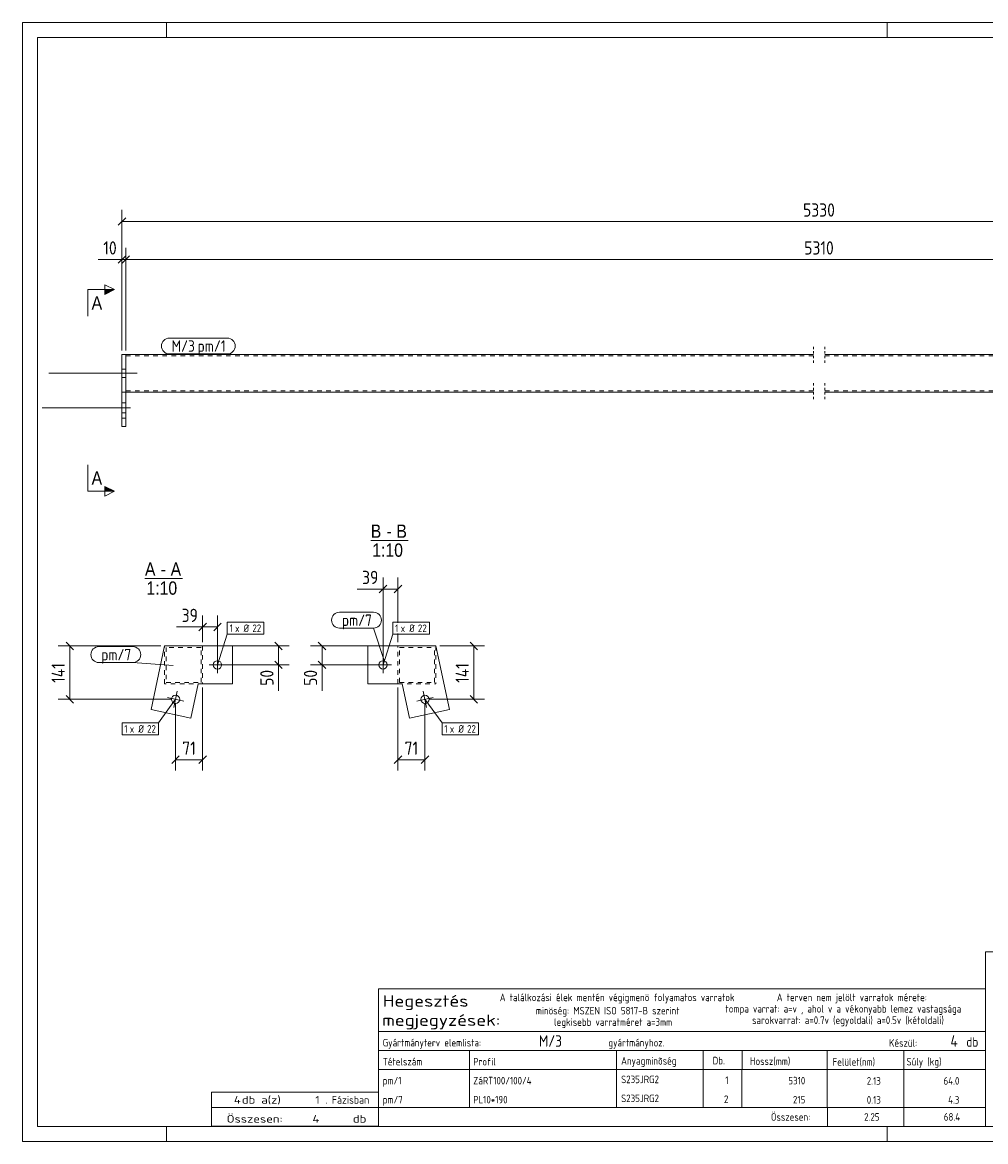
# Model space of a CAD drawing. Header units: millimetres. Extents: x 1 to 419, y 1 to 296.
# Tile 1 of 2: x 1 to 255, y 1 to 296. Entities that reach past the tile are written whole.
import ezdxf

# ---------------------------------------------------------------- set-up
doc = ezdxf.new("R2010")
doc.units = ezdxf.units.MM
doc.header["$LTSCALE"] = 0.6
for name, pattern in [('XKITLINE00', [0]), ('XKITLINE01', [4, 1, -1, 1, -1]), ('XKITLINE02', [4, 2, -2])]:
    doc.linetypes.add(name, pattern=pattern)
for name, color, linetype, lineweight in [('Bolt', 7, 'Continuous', 0), ('BoltMark', 3, 'Continuous', 0), ('DrawingSheet', 5, 'Continuous', 0), ('OtherObjectType', 1, 'Continuous', 0), ('Part', 2, 'Continuous', 0), ('PartMark', 3, 'Continuous', 0), ('Section', 6, 'Continuous', 0), ('Z-DIMENSIONS', 1, 'Continuous', 0)]:
    doc.layers.add(name, color=color, linetype=linetype, lineweight=lineweight)
doc.styles.add('ARIAL', font='ARIAL.TTF')
doc.styles.add('ISOCPEUR', font='ISOCPEUR.TTF')

msp = doc.modelspace()

# ---------------------------------------------------------------- hatches: boundary and pattern name
at = {"layer": 'Section'}
for points in [[(22.75, 225.57), (25.25, 225.57), (22.75, 224.32)], [(22.75, 173.65), (25.25, 172.4), (22.75, 172.4)]]:
    msp.add_hatch(color=6, dxfattribs=at).paths.add_polyline_path(points, flags=17)

# ---------------------------------------------------------------- linework, layer by layer
at = {"layer": 'Bolt', "color": 3, "linetype": 'XKITLINE00', "lineweight": 0}
for p, q in [((27.25, 204.6), (28.25, 204.6)), ((8, 203.5), (31.25, 203.5)), ((27.25, 202.4), (28.25, 202.4)), ((28.25, 195.73), (27.25, 195.73)), ((29.5, 194.42), (6.25, 194.42)), ((28.25, 193.12), (27.25, 193.12)), ((52.43, 124.45), (52.43, 128.85)), ((96.07, 124.45), (96.07, 128.85)), ((50.23, 126.65), (54.63, 126.65)), ((98.27, 126.65), (93.87, 126.65)), ((43.53, 117.12), (39.23, 118.03)), ((41.84, 119.73), (40.93, 115.42)), ((104.97, 117.12), (109.27, 118.03)), ((106.66, 119.73), (107.57, 115.42))]:
    msp.add_line(p, q, dxfattribs=at)
for centre in [(52.43, 126.65), (96.07, 126.65), (41.38, 117.58), (107.12, 117.58)]:
    msp.add_circle(centre, 1.1, dxfattribs=at)
at = {"layer": 'BoltMark', "color": 7, "linetype": 'XKITLINE00', "lineweight": 0}
for p, q in [((55.02, 137.91), (64.63, 137.91)), ((55.02, 134.71), (55.02, 137.91)), ((64.63, 134.71), (64.63, 137.91)), ((98.66, 137.91), (108.28, 137.91)), ((98.66, 134.71), (98.66, 137.91)), ((108.28, 134.71), (108.28, 137.91)), ((52.43, 126.65), (55.02, 134.71)), ((55.02, 134.71), (64.63, 134.71)), ((96.07, 126.65), (98.66, 134.71)), ((98.66, 134.71), (108.28, 134.71)), ((41.38, 117.58), (36.88, 111.38)), ((107.12, 117.58), (111.62, 111.38)), ((27.26, 111.38), (36.88, 111.38)), ((27.26, 108.18), (27.26, 111.38)), ((36.88, 108.18), (36.88, 111.38)), ((111.62, 111.38), (121.24, 111.38)), ((111.62, 108.18), (111.62, 111.38)), ((121.24, 108.18), (121.24, 111.38)), ((27.26, 108.18), (36.88, 108.18)), ((111.62, 108.18), (121.24, 108.18))]:
    msp.add_line(p, q, dxfattribs=at)
at = {"layer": 'DrawingSheet', "color": 2, "linetype": 'XKITLINE00', "lineweight": 0}
for p, q in [((419, 296), (1, 296)), ((1, 296), (1, 1)), ((39, 292), (39, 296)), ((229, 292), (229, 296)), ((39, 1), (39, 5)), ((229, 1), (229, 5)), ((1, 1), (419, 1))]:
    msp.add_line(p, q, dxfattribs=at)
at = {"layer": 'DrawingSheet', "color": 3, "linetype": 'XKITLINE00', "lineweight": 0}
for p, q in [((415, 292), (5, 292)), ((5, 292), (5, 5)), ((5, 5), (415, 5))]:
    msp.add_line(p, q, dxfattribs=at)
at = {"layer": 'OtherObjectType', "color": 6, "linetype": 'XKITLINE00', "lineweight": 0}
for p, q in [((92.83, 159.4), (102.71, 159.4)), ((33.31, 149.4), (43.19, 149.4))]:
    msp.add_line(p, q, dxfattribs=at)
at = {"layer": 'OtherObjectType', "color": 7, "linetype": 'XKITLINE00', "lineweight": 0}
for p, q in [((254.84, 51.05), (254.84, 6.75)), ((254.84, 51.05), (415, 51.05)), ((94.84, 30.01), (94.84, 41.26)), ((94.84, 41.26), (254.84, 41.26)), ((254.84, 41.26), (254.84, 30.01)), ((94.84, 30.01), (254.84, 30.01)), ((94.84, 30.01), (254.84, 30.01)), ((94.84, 30.01), (94.84, 25.01)), ((254.84, 30.01), (254.84, 25.01)), ((94.84, 25.01), (254.84, 25.01)), ((94.84, 25.01), (94.84, 20.01)), ((118.84, 25.01), (118.84, 20.01)), ((157.61, 20.01), (157.61, 25.01)), ((180.5, 25.01), (180.5, 20.01)), ((190.7, 25), (190.7, 20.13)), ((213.15, 25.01), (213.15, 20.01)), ((233.33, 25.01), (233.33, 20.01)), ((254.84, 25.01), (254.84, 20.01)), ((94.84, 20.01), (254.84, 20.01)), ((94.84, 20.01), (94.84, 15.01)), ((118.84, 20.01), (118.84, 15.01)), ((157.61, 15.01), (157.61, 20.01)), ((180.5, 20.01), (180.5, 15.01)), ((190.67, 20), (190.67, 15)), ((213.18, 20.01), (213.18, 15.01)), ((233.33, 20.01), (233.33, 15.01)), ((254.84, 20.01), (254.84, 15.01)), ((94.84, 15), (94.84, 10)), ((118.84, 15), (118.84, 10)), ((157.61, 10), (157.61, 15)), ((180.5, 15), (180.5, 10)), ((190.67, 15), (190.67, 10)), ((213.18, 15), (213.18, 10)), ((233.33, 15), (233.33, 10)), ((254.84, 15), (254.84, 10)), ((50.84, 10), (50.84, 14)), ((50.84, 14), (94.84, 14)), ((94.84, 10), (94.84, 14)), ((50.84, 10), (94.84, 10)), ((50.85, 5.02), (50.84, 9.99)), ((50.84, 9.98), (94.74, 9.98)), ((94.84, 10), (254.84, 10)), ((94.84, 10), (94.84, 5)), ((213.19, 10), (213.19, 5)), ((233.31, 10), (233.31, 5)), ((254.84, 10), (254.84, 5)), ((50.89, 5.03), (94.79, 5.03)), ((94.84, 5), (254.84, 5))]:
    msp.add_line(p, q, dxfattribs=at)
at = {"layer": 'Part', "color": 2, "linetype": 'XKITLINE01', "lineweight": 0}
for p, q in [((209.5, 210.5), (209.5, 206.1)), ((212.5, 210.5), (212.5, 206.1)), ((209.5, 200.9), (209.5, 196.5)), ((212.5, 200.9), (212.5, 196.5))]:
    msp.add_line(p, q, dxfattribs=at)
at = {"layer": 'Part', "color": 2, "linetype": 'XKITLINE00', "lineweight": 0}
for p, q in [((27.25, 198.5), (27.25, 208.5)), ((27.25, 208.5), (27.25, 208.5)), ((27.25, 208.5), (28.25, 208.5)), ((209.5, 208.5), (28.25, 208.5)), ((28.25, 208.5), (28.25, 198.5)), ((28.25, 208.5), (28.25, 208.5)), ((393.75, 208.5), (212.5, 208.5)), ((27.25, 189.47), (27.25, 198.5)), ((28.25, 198.5), (27.25, 198.5)), ((28.25, 198.5), (209.5, 198.5)), ((28.25, 189.47), (28.25, 198.5)), ((212.5, 198.5), (393.75, 198.5)), ((27.25, 189.47), (28.25, 189.47)), ((38.5, 131.65), (34.93, 114.86)), ((56.43, 131.65), (38.5, 131.65)), ((56.43, 121.65), (56.43, 131.65)), ((92.07, 121.65), (92.07, 131.65)), ((92.07, 131.65), (110, 131.65)), ((113.57, 114.86), (110, 131.65)), ((45.44, 112.62), (47.36, 121.65)), ((47.36, 121.65), (56.43, 121.65)), ((101.14, 121.65), (92.07, 121.65)), ((103.06, 112.62), (101.14, 121.65)), ((34.93, 114.86), (45.44, 112.62)), ((113.57, 114.86), (103.06, 112.62))]:
    msp.add_line(p, q, dxfattribs=at)
at = {"layer": 'Part', "color": 7, "linetype": 'XKITLINE02', "lineweight": 0}
for p, q in [((27.25, 208.5), (27.25, 191.7)), ((27.25, 208.5), (28.25, 208.5)), ((28.25, 198.5), (28.25, 208.5)), ((28.25, 198.5), (28.25, 208.5)), ((28.25, 191.7), (28.25, 208.5)), ((209.5, 208.1), (28.25, 208.1)), ((393.75, 208.1), (212.5, 208.1)), ((27.25, 198.5), (28.25, 198.5)), ((209.5, 198.9), (28.25, 198.9)), ((393.75, 198.9), (212.5, 198.9)), ((27.25, 191.7), (27.25, 189.47)), ((27.25, 191.7), (28.25, 191.7)), ((28.25, 189.47), (28.25, 191.7)), ((38.5, 121.65), (38.5, 131.65)), ((38.5, 131.65), (48.5, 131.65)), ((48.1, 131.25), (38.9, 131.25)), ((38.9, 131.25), (38.9, 122.05)), ((48.1, 122.05), (48.1, 131.25)), ((48.5, 131.65), (48.5, 121.65)), ((100, 131.65), (110, 131.65)), ((100, 121.65), (100, 131.65)), ((100.4, 131.25), (109.6, 131.25)), ((100.4, 122.05), (100.4, 131.25)), ((109.6, 122.05), (109.6, 131.25)), ((109.6, 131.25), (109.6, 131.25)), ((110, 131.65), (110, 121.65)), ((48.5, 121.65), (38.5, 121.65)), ((38.9, 122.05), (48.1, 122.05)), ((100, 121.65), (110, 121.65)), ((100.4, 122.05), (109.6, 122.05))]:
    msp.add_line(p, q, dxfattribs=at)
at = {"layer": 'PartMark', "color": 7, "linetype": 'XKITLINE00', "lineweight": 0}
for p, q in [((39.75, 212.8), (55, 212.8)), ((39.75, 208.6), (55, 208.6)), ((84.62, 140.54), (93.55, 140.54)), ((84.62, 136.34), (93.55, 136.34)), ((96.4, 127.82), (93.55, 136.34)), ((21.18, 131.46), (30.11, 131.46)), ((21.18, 127.26), (30.11, 127.26)), ((40.74, 126.51), (30.11, 127.26))]:
    msp.add_line(p, q, dxfattribs=at)
for centre, start, end in [((39.75, 210.7), 90, 270), ((55, 210.7), 270, 90), ((84.62, 138.44), 90, 270), ((93.55, 138.44), 270, 90), ((21.18, 129.36), 90, 270), ((30.11, 129.36), 270, 90)]:
    msp.add_arc(centre, 2.1, start, end, dxfattribs=at)
at = {"layer": 'Section', "color": 6, "linetype": 'XKITLINE00', "lineweight": 0}
for p, q in [((18.25, 225.57), (18.25, 218.57)), ((18.25, 225.57), (25.25, 225.57)), ((22.75, 224.32), (22.75, 226.82)), ((22.75, 226.82), (25.25, 225.57)), ((25.25, 225.57), (22.75, 224.32)), ((18.25, 172.4), (18.25, 179.4)), ((18.25, 172.4), (25.25, 172.4)), ((25.25, 172.4), (22.75, 173.65)), ((22.75, 173.65), (22.75, 171.15)), ((25.25, 172.4), (22.75, 171.15))]:
    msp.add_line(p, q, dxfattribs=at)
at = {"layer": 'Z-DIMENSIONS', "color": 7, "linetype": 'XKITLINE00', "lineweight": 0}
for p, q in [((27.25, 209.5), (27.25, 246.55)), ((28.24, 244.49), (26.26, 242.51)), ((27.25, 243.5), (394.75, 243.5)), ((27.25, 209.5), (27.25, 236.55)), ((28.25, 209.5), (28.25, 236.55)), ((28.25, 209.5), (28.25, 236.55)), ((27.25, 233.5), (21.02, 233.5)), ((27.25, 233.5), (21.02, 233.5)), ((28.24, 234.49), (26.26, 232.51)), ((27.25, 233.5), (28.25, 233.5)), ((29.24, 234.49), (27.26, 232.51)), ((29.24, 234.49), (27.26, 232.51)), ((28.25, 233.5), (393.75, 233.5)), ((97.06, 147.64), (95.08, 145.66)), ((96.07, 127.65), (96.07, 149.7)), ((100.99, 147.64), (99.01, 145.66)), ((100, 137.71), (100, 149.7)), ((96.07, 146.65), (89.24, 146.65)), ((96.07, 146.65), (89.24, 146.65)), ((96.07, 146.65), (100, 146.65)), ((48.5, 132.65), (48.5, 139.7)), ((52.43, 127.65), (52.43, 139.7)), ((48.5, 136.65), (41.66, 136.65)), ((48.5, 136.65), (41.66, 136.65)), ((49.49, 137.64), (47.51, 135.66)), ((48.5, 136.65), (52.43, 136.65)), ((53.42, 137.64), (51.44, 135.66)), ((100, 132.65), (100, 134.91)), ((37.5, 131.65), (10.45, 131.65)), ((12.51, 132.64), (14.49, 130.66)), ((13.5, 117.58), (13.5, 131.65)), ((49.5, 131.65), (71.3, 131.65)), ((67.51, 132.64), (69.49, 130.66)), ((68.5, 126.65), (68.5, 131.65)), ((99, 131.65), (76.95, 131.65)), ((79.01, 132.64), (80.99, 130.66)), ((80, 126.65), (80, 131.65)), ((111, 131.65), (122.8, 131.65)), ((119.01, 132.64), (120.99, 130.66)), ((120, 117.58), (120, 131.65)), ((67.51, 127.64), (69.49, 125.66)), ((79.01, 127.64), (80.99, 125.66)), ((53.43, 126.65), (71.3, 126.65)), ((68.5, 126.65), (68.5, 119.82)), ((68.5, 126.65), (68.5, 119.82)), ((95.07, 126.65), (76.95, 126.65)), ((80, 126.65), (80, 119.82)), ((80, 126.65), (80, 119.82)), ((12.51, 118.57), (14.49, 116.59)), ((48.5, 120.65), (48.5, 98.85)), ((100, 120.65), (100, 98.85)), ((119.01, 118.57), (120.99, 116.59)), ((40.38, 117.58), (10.45, 117.58)), ((41.38, 116.58), (41.38, 98.85)), ((107.12, 116.58), (107.12, 98.85)), ((108.12, 117.58), (122.8, 117.58)), ((42.37, 102.64), (40.39, 100.66)), ((41.38, 101.65), (48.5, 101.65)), ((49.49, 102.64), (47.51, 100.66)), ((100.99, 102.64), (99.01, 100.66)), ((100, 101.65), (107.12, 101.65)), ((108.11, 102.64), (106.13, 100.66))]:
    msp.add_line(p, q, dxfattribs=at)
at = {"layer": 'Z-DIMENSIONS', "color": 3}
for p in [(27.25, 243.5), (27.25, 233.5), (28.25, 233.5), (28.25, 233.5), (96.07, 146.65), (100, 146.65), (48.5, 136.65), (52.43, 136.65), (13.5, 131.65), (68.5, 131.65), (80, 131.65), (120, 131.65), (68.5, 126.65), (80, 126.65), (13.5, 117.58), (120, 117.58), (41.38, 101.65), (48.5, 101.65), (100, 101.65), (107.12, 101.65)]:
    msp.add_point(p, dxfattribs=at)

# ---------------------------------------------------------------- texts
at = {"layer": 'BoltMark', "color": 3, "style": 'ISOCPEUR', "width": 0.85}
for s, p in [('1', (55.62, 135.31)), ('x Ø', (57.08, 135.31)), ('22', (61.63, 135.31)), ('1', (99.26, 135.31)), ('x Ø', (100.72, 135.31)), ('22', (105.27, 135.31)), ('1', (27.86, 108.78)), ('x Ø', (29.32, 108.78)), ('22', (33.88, 108.78)), ('1', (112.22, 108.78)), ('x Ø', (113.68, 108.78)), ('22', (118.23, 108.78))]:
    msp.add_text(s, height=2, dxfattribs=at).set_placement(p)
at = {"layer": 'OtherObjectType', "color": 6, "style": 'ARIAL', "width": 0.85}
for s, p in [('B', (92.83, 160.15)), ('B', (99.59, 160.15)), ('-', (96.99, 160.15)), ('1:10', (93.23, 155.15)), ('A', (33.31, 150.15)), ('A', (40.08, 150.15)), ('-', (37.47, 150.15)), ('1:10', (33.71, 145.15))]:
    msp.add_text(s, height=3.5, dxfattribs=at).set_placement(p)
at = {"layer": 'OtherObjectType', "color": 7, "style": 'ISOCPEUR'}
for s, height, width, p in [('Hegesztés', 3, 1.19, (95.99, 36.57)), ('A találkozási élek mentén végigmenö folyamatos varratok', 2, 0.85, (126.84, 38.01)), ('A terven nem jelölt varratok mérete:', 2, 0.85, (199.86, 38.01)), ('minöség: MSZEN ISO 5817-B szerint', 2, 0.85, (136.34, 34.51)), ('tompa varrat: a=v , ahol v a vékonyabb lemez vastagsága', 2, 0.85, (186.34, 35.01)), ('megjegyzések:', 3, 1.19, (95.84, 31.51)), ('legkisebb varratméret a=3mm', 2, 0.85, (141.16, 31.51)), ('sarokvarrat: a=0.7v (egyoldali) a=0.5v (kétoldali)', 2, 0.85, (193.34, 32.01)), ('Gyártmányterv elemlista:                               gyártmányhoz.', 2, 0.85, (95.99, 26.07)), ('Készül:', 2, 0.85, (229.47, 26.01)), ('db', 2.5, 0.85, (249.84, 26.01)), ('Anyagminõség', 2, 0.85, (158.83, 21.29)), ('Tételszám', 2, 0.85, (95.99, 21.07)), ('Profil', 2, 0.85, (119.84, 21.07)), ('Db.', 2, 0.85, (182.96, 21.35)), ('Hossz(mm)', 2, 0.85, (192.78, 21.21)), ('Felület(nm)', 2, 0.85, (214.56, 21.01)), ('Súly (kg)', 2, 0.85, (234.05, 21.07)), ('4', 2, 1.211571, (56.74, 11)), ('db a(z)', 2, 1.211571, (58.84, 11)), ('1', 2, 1.211571, (78.19, 11)), ('. Fázisban', 2, 0.935, (80.84, 11)), ('Összesen:', 2, 0.85, (198.33, 6.5)), ('Összesen:            db', 2, 1.211571, (54.84, 6)), ('4', 2, 1.211571, (77.46, 6))]:
    msp.add_text(s, height=height, dxfattribs=dict(at, width=width)).set_placement(p)
at = {"layer": 'OtherObjectType', "color": 5, "style": 'ISOCPEUR', "width": 0.85}
for s, height, p in [('M/3', 3, (137.13, 26.01)), ('4', 3, (245.63, 26.01)), ('pm/1', 2, (95.99, 16.07)), ('ZáRT100/100/4', 2, (119.84, 16.07)), ('S235JRG2', 2, (158.83, 16.4)), ('1', 2, (186.28, 16.17)), ('5310', 2, (202.92, 16.07)), ('2.13', 2, (223.58, 16)), ('64.0', 2, (243.82, 16)), ('pm/7', 2, (95.99, 11.06)), ('PL10*190', 2, (119.84, 11.06)), ('S235JRG2', 2, (158.83, 11.4)), ('2', 2, (185.94, 11.17)), ('215', 2, (204.13, 11.06)), ('0.13', 2, (223.58, 11)), ('4.3', 2, (245.02, 11)), ('2.25', 2, (222.89, 6.5)), ('68.4', 2, (243.89, 6.5))]:
    msp.add_text(s, height=height, dxfattribs=at).set_placement(p)
at = {"layer": 'PartMark', "color": 1, "style": 'ISOCPEUR', "width": 0.85}
msp.add_text('M/3', height=3, dxfattribs=at).set_placement((40.35, 209.2))
at = {"layer": 'PartMark', "color": 3, "style": 'ISOCPEUR', "width": 0.85}
for s, p in [('pm/1', (47.18, 209.2)), ('pm/7', (85.22, 136.94)), ('pm/7', (21.78, 127.86))]:
    msp.add_text(s, height=3, dxfattribs=at).set_placement(p)
at = {"layer": 'Section', "color": 6, "style": 'ARIAL', "width": 0.85}
for p in [(19.25, 220.32), (19.25, 174.15)]:
    msp.add_text('A', height=3.5, dxfattribs=at).set_placement(p)
at = {"layer": 'Z-DIMENSIONS', "color": 3, "style": 'ISOCPEUR', "width": 0.85}
for s, p in [('5330', (206.79, 244.8)), ('10', (22.33, 234.8)), ('5310', (207.09, 234.8)), ('39', (90.55, 147.95)), ('39', (42.98, 137.95)), ('71', (43.14, 102.95)), ('71', (101.75, 102.95))]:
    msp.add_text(s, height=3.5, dxfattribs=at).set_placement(p)
for s, p in [('141', (12.2, 121.91)), ('141', (118.7, 121.91)), ('50', (67.2, 121.13)), ('50', (78.7, 121.13))]:
    msp.add_text(s, height=3.5, rotation=90.0002, dxfattribs=at).set_placement(p)

doc.saveas('drawing.dxf')
